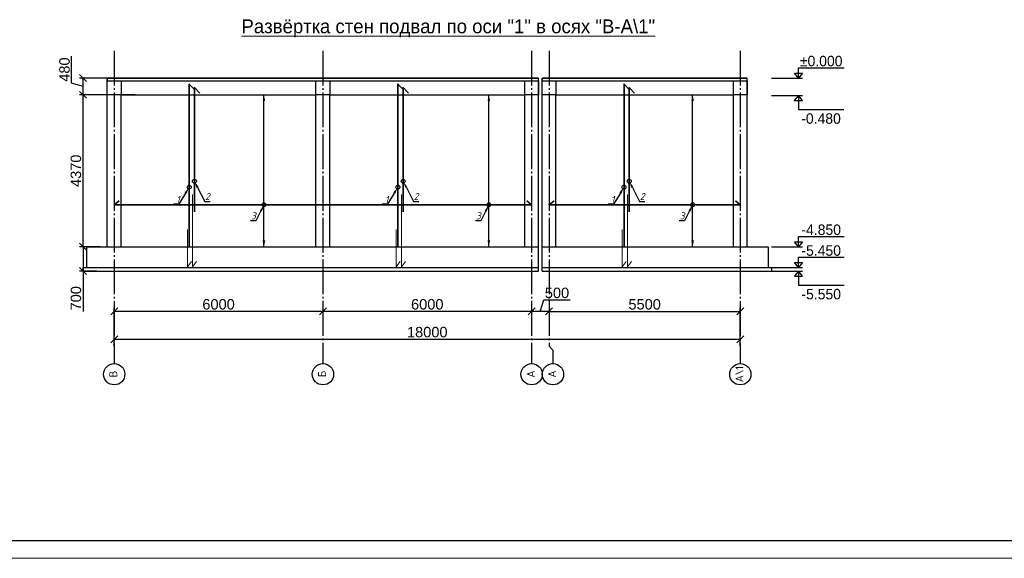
# Model space of a CAD drawing. Header units: millimetres. Extents: x -33345 to 4712671, y -3392 to 121473.
# Tile 226 of 256: x 1230331 to 1258639, y 44501 to 59991. Entities that reach past the tile are written whole.
import ezdxf
from ezdxf import colors
from ezdxf.entities.mleader import LeaderData, LeaderLine
from ezdxf.math import Vec2, Vec3

# ---------------------------------------------------------------- set-up
doc = ezdxf.new("R2010")
doc.units = ezdxf.units.MM
doc.linetypes.add('CENTER2', pattern=[28.575, 19.05, -3.175, 3.175, -3.175])
doc.linetypes.add('ГОСТ 2.303 5', pattern=[24, 20, -1.5, 1, -1.5])
doc.layers.add('00-Axes', color=1, linetype='CENTER2')
for name, color, linetype, lineweight in [('ACO-текст', 7, 'Continuous', 20), ('Lina', 7, 'Continuous', 20), ('w-Армирования', 172, 'Continuous', 30)]:
    doc.layers.add(name, color=color, linetype=linetype, lineweight=lineweight)
doc.styles.add('ISOCPEUR_1.00', font='isocpeui.ttf')
doc.styles.get("Standard").update_dxf_attribs({"font": 'arial.ttf'})
doc.styles.add('X-U-RW-01$0$StyleROMANS', font='GOTHIC.TTF')
doc.styles.add('Текст1', font='isocpeui.ttf', dxfattribs={"height": 300})
doc.dimstyles.new('ISO-25$0', dxfattribs={"dimtxt": 300, "dimasz": 200, "dimexe": 100, "dimexo": 300, "dimgap": 50, "dimtad": 1, "dimdec": 0, "dimtxsty": 'Standard', "dimblk": 'OBLIQUE', "dimcen": 250, "dimadec": 0, "dimazin": 0, "dimtfac": 1, "dimtdec": 0, "dimtmove": 0, "dimatfit": 3, "dimldrblk": 'OBLIQUE', "dimfxl": 1.25, "dimarcsym": 0})

# ---------------------------------------------------------------- blocks, each defined once
blk = doc.blocks.new('awe4tD')
at = {"layer": 'Lina', "ltscale": 10}
blk.add_lwpolyline([(-44239015, 22734378), (-44314815, 22734378), (-44314815, 22776378), (-44239015, 22776378)], close=True, dxfattribs=at)
at = {"layer": 'Lina', "lineweight": 30, "ltscale": 10}
blk.add_lwpolyline([(-44239515, 22734878), (-44312815, 22734878), (-44312815, 22775878), (-44239515, 22775878)], close=True, dxfattribs=at)
blk = doc.blocks.new('_Oblique')
at = {"color": 0, "linetype": 'ByBlock', "lineweight": -2}
blk.add_line((-0.5, -0.5), (0.5, 0.5), dxfattribs=at)
blk = doc.blocks.new('*D1688')
at = {"color": 0, "lineweight": -2, "transparency": 16777216}
for p, q in [((1239049, 51901), (1239049, 51701)), ((1245049, 51901), (1245049, 51701)), ((1245049, 51601), (1239049, 51601))]:
    blk.add_line(p, q, dxfattribs=at)
at = {"layer": 'Defpoints', "color": 0, "transparency": 16777216}
for p in [(1239049, 51601), (1239049, 51601), (1245049, 51601)]:
    blk.add_point(p, dxfattribs=at)
at = {"color": 0, "lineweight": -2, "transparency": 16777216, "xscale": 200, "yscale": 200, "zscale": 200, "rotation": 180}
blk.add_blockref('_Oblique', (1239049, 51601), dxfattribs=at)
at = {"color": 0, "lineweight": -2, "transparency": 16777216, "xscale": 200, "yscale": 200, "zscale": 200}
blk.add_blockref('_Oblique', (1245049, 51601), dxfattribs=at)
at = {"color": 0, "lineweight": 0, "transparency": 16777216, "insert": (1242049, 51804), "char_height": 300, "attachment_point": 5}
blk.add_mtext('6000', dxfattribs=at)
blk = doc.blocks.new('*D2987')
at = {"color": 0, "lineweight": -2, "transparency": 16777216}
for p, q in [((1239049, 51901), (1239049, 51701)), ((1233049, 50610), (1233049, 51701)), ((1239049, 51601), (1233049, 51601))]:
    blk.add_line(p, q, dxfattribs=at)
at = {"layer": 'Defpoints', "color": 0, "transparency": 16777216}
for p in [(1233049, 51601), (1239049, 51601), (1233049, 50310)]:
    blk.add_point(p, dxfattribs=at)
at = {"color": 0, "lineweight": -2, "transparency": 16777216, "xscale": 200, "yscale": 200, "zscale": 200, "rotation": 180}
blk.add_blockref('_Oblique', (1233049, 51601), dxfattribs=at)
at = {"color": 0, "lineweight": -2, "transparency": 16777216, "xscale": 200, "yscale": 200, "zscale": 200}
blk.add_blockref('_Oblique', (1239049, 51601), dxfattribs=at)
at = {"color": 0, "lineweight": 0, "transparency": 16777216, "insert": (1236049, 51804), "char_height": 300, "attachment_point": 5}
blk.add_mtext('6000', dxfattribs=at)
blk = doc.blocks.new('*D1689')
at = {"color": 0, "lineweight": -2, "transparency": 16777216}
for p, q in [((1233049, 51101), (1233049, 50901)), ((1251049, 51101), (1251049, 50901)), ((1233049, 50801), (1251049, 50801))]:
    blk.add_line(p, q, dxfattribs=at)
at = {"layer": 'Defpoints', "color": 0, "transparency": 16777216}
for p in [(1233049, 50801), (1251049, 50801), (1251049, 50801)]:
    blk.add_point(p, dxfattribs=at)
at = {"color": 0, "lineweight": -2, "transparency": 16777216, "xscale": 200, "yscale": 200, "zscale": 200, "rotation": 180}
blk.add_blockref('_Oblique', (1233049, 50801), dxfattribs=at)
at = {"color": 0, "lineweight": -2, "transparency": 16777216, "xscale": 200, "yscale": 200, "zscale": 200}
blk.add_blockref('_Oblique', (1251049, 50801), dxfattribs=at)
at = {"color": 0, "lineweight": 0, "transparency": 16777216, "insert": (1242049, 51004), "char_height": 300, "attachment_point": 5}
blk.add_mtext('18000', dxfattribs=at)
blk = doc.blocks.new('*D2988')
at = {"color": 0, "lineweight": -2, "transparency": 16777216}
for p, q in [((1245549, 51901), (1245549, 51701)), ((1245549, 51601), (1251049, 51601)), ((1251049, 50610), (1251049, 51701))]:
    blk.add_line(p, q, dxfattribs=at)
at = {"layer": 'Defpoints', "color": 0, "transparency": 16777216}
for p in [(1245549, 51601), (1251049, 51601), (1251049, 50310)]:
    blk.add_point(p, dxfattribs=at)
at = {"color": 0, "lineweight": -2, "transparency": 16777216, "xscale": 200, "yscale": 200, "zscale": 200, "rotation": 180}
blk.add_blockref('_Oblique', (1245549, 51601), dxfattribs=at)
at = {"color": 0, "lineweight": -2, "transparency": 16777216, "xscale": 200, "yscale": 200, "zscale": 200}
blk.add_blockref('_Oblique', (1251049, 51601), dxfattribs=at)
at = {"color": 0, "lineweight": 0, "transparency": 16777216, "insert": (1248299, 51804), "char_height": 300, "attachment_point": 5}
blk.add_mtext('5500', dxfattribs=at)
blk = doc.blocks.new('*D1690')
at = {"color": 0, "lineweight": -2, "transparency": 16777216}
for p, q in [((1245049, 51902), (1245049, 51702)), ((1245299, 51602), (1245398, 51930)), ((1245398, 51930), (1246160, 51930)), ((1245549, 51901), (1245549, 51702)), ((1245549, 51602), (1245049, 51602))]:
    blk.add_line(p, q, dxfattribs=at)
at = {"layer": 'Defpoints', "color": 0, "transparency": 16777216}
for p in [(1245049, 51602), (1245049, 51602), (1245549, 51601)]:
    blk.add_point(p, dxfattribs=at)
at = {"color": 0, "lineweight": -2, "transparency": 16777216, "xscale": 200, "yscale": 200, "zscale": 200, "rotation": 180}
blk.add_blockref('_Oblique', (1245049, 51602), dxfattribs=at)
at = {"color": 0, "lineweight": -2, "transparency": 16777216, "xscale": 200, "yscale": 200, "zscale": 200}
blk.add_blockref('_Oblique', (1245549, 51602), dxfattribs=at)
at = {"color": 0, "lineweight": 0, "transparency": 16777216, "insert": (1245779, 52133), "char_height": 300, "attachment_point": 5}
blk.add_mtext('500', dxfattribs=at)
blk = doc.blocks.new('*D1691')
at = {"color": 0, "lineweight": -2, "transparency": 16777216}
for p, q in [((1232649, 53460), (1232052, 53460)), ((1232152, 53460), (1232152, 52760)), ((1232549, 52760), (1232052, 52760)), ((1232152, 52760), (1232152, 51599))]:
    blk.add_line(p, q, dxfattribs=at)
at = {"layer": 'Defpoints', "color": 0, "transparency": 16777216}
for p in [(1232152, 53460), (1232949, 53460), (1232849, 52760)]:
    blk.add_point(p, dxfattribs=at)
at = {"color": 0, "lineweight": -2, "transparency": 16777216, "xscale": 200, "yscale": 200, "zscale": 200}
for p, rotation in [((1232152, 53460), 90), ((1232152, 52760), 270)]:
    blk.add_blockref('_Oblique', p, dxfattribs=dict(at, rotation=rotation))
at = {"color": 0, "transparency": 16777216, "insert": (1231949, 51979), "char_height": 300, "attachment_point": 5, "rotation": 90}
blk.add_mtext('700', dxfattribs=at)
blk = doc.blocks.new('*D1692')
at = {"color": 0, "lineweight": -2, "transparency": 16777216}
for p, q in [((1233649, 57830), (1232052, 57830)), ((1232152, 53460), (1232152, 57830)), ((1232649, 53460), (1232052, 53460))]:
    blk.add_line(p, q, dxfattribs=at)
at = {"layer": 'Defpoints', "color": 0, "transparency": 16777216}
for p in [(1232152, 57830), (1233949, 57830), (1232949, 53460)]:
    blk.add_point(p, dxfattribs=at)
at = {"color": 0, "lineweight": -2, "transparency": 16777216, "xscale": 200, "yscale": 200, "zscale": 200}
for p, rotation in [((1232152, 57830), 90), ((1232152, 53460), 270)]:
    blk.add_blockref('_Oblique', p, dxfattribs=dict(at, rotation=rotation))
at = {"color": 0, "transparency": 16777216, "insert": (1231949, 55645), "char_height": 300, "attachment_point": 5, "rotation": 90}
blk.add_mtext('4370', dxfattribs=at)
blk = doc.blocks.new('*D1693')
at = {"color": 0, "lineweight": -2, "transparency": 16777216}
for p, q in [((1231824, 58169), (1231824, 58943)), ((1232152, 58070), (1231824, 58169)), ((1233249, 58310), (1232052, 58310)), ((1232152, 57830), (1232152, 58310)), ((1233649, 57830), (1232052, 57830))]:
    blk.add_line(p, q, dxfattribs=at)
at = {"layer": 'Defpoints', "color": 0, "transparency": 16777216}
for p in [(1232152, 58310), (1233549, 58310), (1233949, 57830)]:
    blk.add_point(p, dxfattribs=at)
at = {"color": 0, "lineweight": -2, "transparency": 16777216, "xscale": 200, "yscale": 200, "zscale": 200}
for p, rotation in [((1232152, 58310), 90), ((1232152, 57830), 270)]:
    blk.add_blockref('_Oblique', p, dxfattribs=dict(at, rotation=rotation))
at = {"color": 0, "transparency": 16777216, "insert": (1231621, 58556), "char_height": 300, "attachment_point": 5, "rotation": 90}
blk.add_mtext('480', dxfattribs=at)

msp = doc.modelspace()

# ---------------------------------------------------------------- linework, layer by layer
at = {"color": 177, "lineweight": 30, "true_color": 0x293189}
for p, q in [((1232849.45, 53460.417), (1232849.45, 58310.417)), ((1232849.45, 58310.417), (1245249.45, 58310.417)), ((1245249.45, 52760.417), (1245249.45, 58310.417)), ((1245349.45, 52760.417), (1245349.45, 58310.417)), ((1245349.45, 58310.417), (1251249.45, 58310.417)), ((1251249.45, 53460.417), (1251249.45, 58310.417)), ((1233249.45, 53460.417), (1233249.45, 57830.417)), ((1233249.45, 57830.417), (1238849.45, 57830.417)), ((1238849.45, 53460.417), (1238849.45, 57830.417)), ((1239249.45, 53460.417), (1239249.45, 57830.417)), ((1239249.45, 57830.417), (1244849.45, 57830.417)), ((1244849.45, 53460.417), (1244849.45, 57830.417)), ((1245749.45, 53460.417), (1245749.45, 57830.417)), ((1245749.45, 57830.417), (1250849.45, 57830.417)), ((1250849.45, 53460.417), (1250849.45, 57830.417)), ((1232249.45, 53460.417), (1245249.45, 53460.417)), ((1232249.45, 53460.417), (1232249.45, 52860.417)), ((1245349.45, 53460.417), (1251849.45, 53460.417)), ((1251849.45, 53460.417), (1251849.45, 52860.417)), ((1232149.45, 52860.417), (1245249.45, 52860.417)), ((1232149.45, 52860.417), (1232149.45, 52760.417)), ((1232149.45, 52760.417), (1245249.45, 52760.417)), ((1245349.45, 52860.417), (1251949.45, 52860.417)), ((1245349.45, 52760.417), (1251949.45, 52760.417)), ((1251949.45, 52860.417), (1251949.45, 52760.417))]:
    msp.add_line(p, q, dxfattribs=at)
at = {"linetype": 'Continuous', "ltscale": 3}
for p, q in [((1237353.534, 53460.417), (1237353.534, 57830.417)), ((1243819.416, 53460.417), (1243819.416, 57830.417)), ((1249678.581, 53460.417), (1249678.581, 57830.417))]:
    msp.add_line(p, q, dxfattribs=at)
at = {"color": 1, "ltscale": 4}
for points in [[(1252723.654, 58310.417), (1252605.697, 58453.986), (1252841.612, 58453.986), (1252723.654, 58310.417), (1252723.654, 58610.417), (1254033.347, 58610.417)], [(1251949.45, 58310.417), (1252841.612, 58310.417)], [(1251944.881, 57810.417), (1252837.043, 57810.417)], [(1252719.086, 57810.417), (1252601.128, 57666.848), (1252837.043, 57666.848), (1252719.086, 57810.417), (1252719.086, 57410.417), (1254028.778, 57410.417)], [(1252723.654, 53460.417), (1252605.697, 53603.986), (1252841.612, 53603.986), (1252723.654, 53460.417), (1252723.654, 53760.417), (1254033.347, 53760.417)], [(1251949.45, 53460.417), (1252841.612, 53460.417)], [(1252723.654, 52860.417), (1252605.697, 53003.986), (1252841.612, 53003.986), (1252723.654, 52860.417), (1252723.654, 53160.417), (1254033.347, 53160.417)], [(1251949.45, 52860.417), (1252841.612, 52860.417)], [(1251949.45, 52760.417), (1252841.612, 52760.417)], [(1252723.654, 52760.417), (1252605.697, 52616.848), (1252841.612, 52616.848), (1252723.654, 52760.417), (1252723.654, 52360.417), (1254033.347, 52360.417)]]:
    msp.add_lwpolyline(points, dxfattribs=at)
at = {"color": 177, "lineweight": 30, "true_color": 0x293189}
for points in [[(1232849.45, 58230.417), (1245249.45, 58230.417), (1245249.45, 58310.417), (1232849.45, 58310.417)], [(1245349.45, 58230.417), (1251249.45, 58230.417), (1251249.45, 58310.417), (1245349.45, 58310.417)]]:
    msp.add_lwpolyline(points, close=True, dxfattribs=at)
at = {"color": 6, "lineweight": 30, "ltscale": 10}
for points in [[(1232849.45, 58230.417), (1233249.45, 58230.417), (1233249.45, 57830.417), (1232849.45, 57830.417)], [(1238849.45, 58230.417), (1239249.45, 58230.417), (1239249.45, 57830.417), (1238849.45, 57830.417)], [(1244849.45, 58230.417), (1245249.45, 58230.417), (1245249.45, 57830.417), (1244849.45, 57830.417)], [(1245349.45, 58230.417), (1245749.45, 58230.417), (1245749.45, 57830.417), (1245349.45, 57830.417)], [(1250849.45, 58230.417), (1251249.45, 58230.417), (1251249.45, 57830.417), (1250849.45, 57830.417)]]:
    msp.add_lwpolyline(points, close=True, dxfattribs=at)
at = {"linetype": 'Continuous', "ltscale": 3}
for centre in [(1235205.316, 55176.41), (1235355.86, 55343.839), (1241205.316, 55176.41), (1241355.86, 55343.839), (1247705.316, 55176.41), (1247855.86, 55343.839), (1237353.534, 54667.659), (1243819.416, 54667.659), (1249678.581, 54667.659)]:
    msp.add_circle(centre, 56.25, dxfattribs=at)
for points in [[(1237353.534, 57830.417), (1237315.825, 57648.231), (1237391.242, 57648.231)], [(1243819.416, 57830.417), (1243781.708, 57648.231), (1243857.125, 57648.231)], [(1249678.581, 57830.417), (1249640.873, 57648.231), (1249716.29, 57648.231)], [(1237353.534, 53460.417), (1237315.825, 53642.602), (1237391.242, 53642.602)], [(1243819.416, 53460.417), (1243781.708, 53642.602), (1243857.125, 53642.602)], [(1249678.581, 53460.417), (1249640.873, 53642.602), (1249716.29, 53642.602)]]:
    msp.add_solid(points, dxfattribs=at)
at = {"layer": '00-Axes', "color": 251, "linetype": 'ГОСТ 2.303 5', "ltscale": 50, "true_color": 0x636466}
for points in [[(1233049.45, 59096.784), (1233049.45, 50100.672)], [(1239049.45, 59096.784), (1239049.45, 50100.672)], [(1245049.45, 59096.784), (1245049.45, 50100.672)], [(1245549.45, 59096.784), (1245549.45, 50601.246), (1245661.371, 50491.491), (1245661.371, 50100.672)], [(1251049.45, 59096.784), (1251049.45, 50100.672)]]:
    msp.add_lwpolyline(points, dxfattribs=at)
at = {"layer": '00-Axes', "color": 219, "linetype": 'ByBlock', "ltscale": 100, "true_color": 0x642165}
for centre in [(1233049.45, 49794.712), (1239049.45, 49794.712), (1245049.45, 49794.712), (1245661.371, 49794.712), (1251049.45, 49794.712)]:
    msp.add_circle(centre, 305.96, dxfattribs=at)
at = {"layer": 'w-Армирования', "color": 0, "lineweight": 35, "ltscale": 100}
for points in [[(1235205.316, 53460.417), (1235205.316, 58139.234), (1235358.094, 57980.934)], [(1235355.86, 54460.417), (1235355.86, 58039.234), (1235508.637, 57880.934)], [(1241205.316, 53460.417), (1241205.316, 58139.234), (1241358.094, 57980.934)], [(1241355.86, 54460.417), (1241355.86, 58039.234), (1241508.637, 57880.934)], [(1247705.316, 53460.417), (1247705.316, 58139.234), (1247858.094, 57980.934)], [(1247855.86, 54460.417), (1247855.86, 58039.234), (1248008.637, 57880.934)], [(1244915.694, 54781.688), (1245049.45, 54667.718), (1233049.45, 54667.628), (1233195.657, 54783.006)], [(1250915.694, 54781.688), (1251049.45, 54667.718), (1245549.45, 54667.628), (1245695.657, 54783.006)]]:
    msp.add_lwpolyline(points, dxfattribs=at)
at = {"layer": 'w-Армирования', "lineweight": 0, "ltscale": 100}
for points in [[(1235303.691, 54960.417), (1235303.691, 52888.093), (1235419.069, 53034.3)], [(1241303.691, 54960.417), (1241303.691, 52888.093), (1241419.069, 53034.3)], [(1247803.691, 54960.417), (1247803.691, 52888.093), (1247919.069, 53034.3)], [(1235153.148, 53960.417), (1235153.148, 52888.093), (1235268.526, 53034.3)], [(1241153.148, 53960.417), (1241153.148, 52888.093), (1241268.526, 53034.3)], [(1247653.148, 53960.417), (1247653.148, 52888.093), (1247768.526, 53034.3)]]:
    msp.add_lwpolyline(points, dxfattribs=at)

# ---------------------------------------------------------------- block references
msp.add_blockref('awe4tD', (45517406.511, -22689876.566))

# ---------------------------------------------------------------- texts
at = {"ltscale": 4, "char_height": 300, "attachment_point": 5, "style": 'X-U-RW-01$0$StyleROMANS'}
for s, insert in [('%%P0.000', (1253374.762, 58799.28)), ('-0.480', (1253370.193, 57146.628)), ('-4.850', (1253374.762, 53949.28)), ('-5.450', (1253374.762, 53349.28)), ('-5.550', (1253374.762, 52096.628))]:
    msp.add_mtext(s, dxfattribs=dict(at, insert=insert))
at = {"layer": '00-Axes', "color": 219, "linetype": 'ByBlock', "ltscale": 100, "true_color": 0x642165, "char_height": 226.05869, "attachment_point": 1, "rotation": 90, "style": 'ISOCPEUR_1.00'}
for s, insert in [('\\pxqc;{\\fISOCPEUR|b0|i0|c204|p34;В}', (1232909.645, 49413.546)), ('\\pxqc;{\\fISOCPEUR|b0|i0|c204|p34;Б}', (1238909.645, 49413.546)), ('\\pxqc;{\\fISOCPEUR|b0|i0|c204|p34;А}', (1244909.645, 49413.546)), ('\\pxqc;{\\fISOCPEUR|b0|i0|c204|p34;А}', (1245521.566, 49413.546)), ('\\pxqc;{\\fISOCPEUR|b0|i0|c204|p34;А\\\\1}', (1250909.645, 49413.546))]:
    msp.add_mtext_dynamic_manual_height_columns(s, width=772.47909, gutter_width=706.433, heights=[0], dxfattribs=dict(at, insert=insert))
at = {"layer": 'ACO-текст', "insert": (1242652.757, 59739.748), "char_height": 400, "width": 15252.33748, "attachment_point": 5, "line_spacing_factor": 0.9, "style": 'X-U-RW-01$0$StyleROMANS'}
msp.add_mtext('\\pxt22;{\\L\\C0;Развёртка стен подвал по оси "1" в осях "В-А\\\\1"}', dxfattribs=at)

# ---------------------------------------------------------------- dimensions: what is measured, and where the dimension line sits
for base, p1, p2, picture, middle in [((1232152.059, 58310.417), (1233949.45, 57830.417), (1233549.45, 58310.417), '*D1693', (1231620.715, 58218.868)), ((1232152.059, 57830.417), (1232949.45, 53460.417), (1233949.45, 57830.417), '*D1692', (1231948.785, 55645.417))]:
    dim = msp.add_linear_dim(base=base, p1=p1, p2=p2, angle=90, dimstyle='ISO-25$0', override={"dimtmove": 1})
    dim.commit()
    dim.dimension.update_dxf_attribs({"geometry": picture, "text_midpoint": middle})
dim = msp.add_linear_dim(base=(1232152.059, 53460.417), p1=(1232849.45, 52760.417), p2=(1232949.45, 53460.417), angle=90, dimstyle='ISO-25$0')
dim.commit()
dim.dimension.update_dxf_attribs({"geometry": '*D1691', "text_midpoint": (1232152.059, 51979.133), "dimtype": 160})
at = {"color": 18, "lineweight": 0, "true_color": 0x000000}
for base, p1, p2, picture, middle in [((1245049.45, 51601.922), (1245549.45, 51600.672), (1245049.45, 51601.922), '*D1690', (1245447.902, 52133.266)), ((1233049.45, 51600.672), (1239049.45, 51600.672), (1233049.45, 50309.56), '*D2987', (1236049.45, 51803.844))]:
    dim = msp.add_linear_dim(base=base, p1=p1, p2=p2, angle=180, dimstyle='ISO-25$0', override={"dimtmove": 1}, dxfattribs=at)
    dim.commit()
    dim.dimension.update_dxf_attribs({"geometry": picture, "text_midpoint": middle})
for base, p1, p2, picture, middle in [((1239049.45, 51600.672), (1245049.45, 51600.672), (1239049.45, 51600.672), '*D1688', (1242049.45, 51803.844)), ((1251049.45, 51600.672), (1245549.45, 51600.672), (1251049.45, 50309.56), '*D2988', (1248299.45, 51803.844)), ((1251049.45, 50800.672), (1233049.45, 50800.672), (1251049.45, 50800.672), '*D1689', (1242049.45, 51003.844))]:
    dim = msp.add_linear_dim(base=base, p1=p1, p2=p2, angle=180, dimstyle='ISO-25$0', dxfattribs=at)
    dim.commit()
    dim.dimension.update_dxf_attribs({"geometry": picture, "text_midpoint": middle})

# ---------------------------------------------------------------- leaders
at = {"color": 244, "lineweight": 25, "true_color": 0x991b1e}
ml = msp.add_multileader_mtext('Standard', dxfattribs=at)
ml.set_content('2', color=(153, 27, 30), style='Текст1')
ml.set_leader_properties()
ml.build(insert=Vec2(0, 0))
ml.multileader.update_dxf_attribs({"text_left_attachment_type": 6, "text_right_attachment_type": 6, "dogleg_length": 0.36, "arrow_head_size": 200})
ctx = ml.context
ctx.base_point, ctx.char_height, ctx.arrow_head_size, ctx.plane_origin = Vec3(1235653.87, 54766.514), 200, 200, Vec3(1234933.365, 54974.204)
ctx.left_attachment, ctx.right_attachment, ctx.text_align_type = 6, 6, 2
notes = []
notes.append((ctx, [(1, (1, 1, 0), (1235653.51, 54766.514), (1, 0), 0.36, [(0, [(1235355.86, 55343.839)], 0, [])])]))
ctx.mtext.insert, ctx.mtext.alignment, ctx.mtext.flow_direction = Vec3(1235797.839, 55006.514), 3, 5
ml = msp.add_multileader_mtext('Standard', dxfattribs=at)
ml.set_content('2', color=(153, 27, 30), style='Текст1')
ml.set_leader_properties()
ml.build(insert=Vec2(0, 0))
ml.multileader.update_dxf_attribs({"text_left_attachment_type": 6, "text_right_attachment_type": 6, "dogleg_length": 0.36, "arrow_head_size": 200})
ctx = ml.context
ctx.base_point, ctx.char_height, ctx.arrow_head_size, ctx.plane_origin = Vec3(1241653.87, 54766.514), 200, 200, Vec3(1240933.365, 54974.204)
ctx.left_attachment, ctx.right_attachment, ctx.text_align_type = 6, 6, 2
notes.append((ctx, [(1, (1, 1, 0), (1241653.51, 54766.514), (1, 0), 0.36, [(0, [(1241355.86, 55343.839)], 0, [])])]))
ctx.mtext.insert, ctx.mtext.alignment, ctx.mtext.flow_direction = Vec3(1241797.839, 55006.514), 3, 5
ml = msp.add_multileader_mtext('Standard', dxfattribs=at)
ml.set_content('2', color=(153, 27, 30), style='Текст1')
ml.set_leader_properties()
ml.build(insert=Vec2(0, 0))
ml.multileader.update_dxf_attribs({"text_left_attachment_type": 6, "text_right_attachment_type": 6, "dogleg_length": 0.36, "arrow_head_size": 200})
ctx = ml.context
ctx.base_point, ctx.char_height, ctx.arrow_head_size, ctx.plane_origin = Vec3(1248153.87, 54766.514), 200, 200, Vec3(1247433.365, 54974.204)
ctx.left_attachment, ctx.right_attachment, ctx.text_align_type = 6, 6, 2
notes.append((ctx, [(1, (1, 1, 0), (1248153.51, 54766.514), (1, 0), 0.36, [(0, [(1247855.86, 55343.839)], 0, [])])]))
ctx.mtext.insert, ctx.mtext.alignment, ctx.mtext.flow_direction = Vec3(1248297.839, 55006.514), 3, 5
ml = msp.add_multileader_mtext('Standard', dxfattribs=at)
ml.set_content('1', color=(153, 27, 30), style='Текст1')
ml.set_leader_properties()
ml.build(insert=Vec2(0, 0))
ml.multileader.update_dxf_attribs({"text_left_attachment_type": 6, "text_right_attachment_type": 6, "dogleg_length": 0.36, "arrow_head_size": 200})
ctx = ml.context
ctx.base_point, ctx.char_height, ctx.arrow_head_size, ctx.plane_origin = Vec3(1234830.73, 54683.275), 200, 200, Vec3(1235627.811, 55546.045)
ctx.left_attachment, ctx.right_attachment = 6, 6
notes.append((ctx, [(1, (1, 1, 0), (1234907.666, 54683.275), (-1, 0), 0.36, [(0, [(1235205.316, 55176.41)], 0, [])])]))
ctx.mtext.insert, ctx.mtext.flow_direction = Vec3(1234832.73, 54923.275), 5
ml = msp.add_multileader_mtext('Standard', dxfattribs=at)
ml.set_content('1', color=(153, 27, 30), style='Текст1')
ml.set_leader_properties()
ml.build(insert=Vec2(0, 0))
ml.multileader.update_dxf_attribs({"text_left_attachment_type": 6, "text_right_attachment_type": 6, "dogleg_length": 0.36, "arrow_head_size": 200})
ctx = ml.context
ctx.base_point, ctx.char_height, ctx.arrow_head_size, ctx.plane_origin = Vec3(1240830.73, 54683.275), 200, 200, Vec3(1241627.811, 55546.045)
ctx.left_attachment, ctx.right_attachment = 6, 6
notes.append((ctx, [(1, (1, 1, 0), (1240907.666, 54683.275), (-1, 0), 0.36, [(0, [(1241205.316, 55176.41)], 0, [])])]))
ctx.mtext.insert, ctx.mtext.flow_direction = Vec3(1240832.73, 54923.275), 5
ml = msp.add_multileader_mtext('Standard', dxfattribs=at)
ml.set_content('1', color=(153, 27, 30), style='Текст1')
ml.set_leader_properties()
ml.build(insert=Vec2(0, 0))
ml.multileader.update_dxf_attribs({"text_left_attachment_type": 6, "text_right_attachment_type": 6, "dogleg_length": 0.36, "arrow_head_size": 200})
ctx = ml.context
ctx.base_point, ctx.char_height, ctx.arrow_head_size, ctx.plane_origin = Vec3(1247330.73, 54683.275), 200, 200, Vec3(1248127.811, 55546.045)
ctx.left_attachment, ctx.right_attachment = 6, 6
notes.append((ctx, [(1, (1, 1, 0), (1247407.666, 54683.275), (-1, 0), 0.36, [(0, [(1247705.316, 55176.41)], 0, [])])]))
ctx.mtext.insert, ctx.mtext.flow_direction = Vec3(1247332.73, 54923.275), 5
at = {"lineweight": 25}
ml = msp.add_multileader_mtext('Standard', dxfattribs=at)
ml.set_content('3', color=256, style='Текст1')
ml.set_leader_properties()
ml.build(insert=Vec2(0, 0))
ml.multileader.update_dxf_attribs({"text_left_attachment_type": 6, "text_right_attachment_type": 6, "dogleg_length": 0.36, "arrow_head_size": 200})
ctx = ml.context
ctx.base_point, ctx.char_height, ctx.arrow_head_size, ctx.plane_origin = Vec3(1236976.716, 54208.634), 200, 200, Vec3(1237131.31, 55270.301)
ctx.left_attachment, ctx.right_attachment, ctx.text_align_type = 6, 6, 2
notes.append((ctx, [(0, (1, 1, 0), (1237122.894, 54208.634), (-1, 0), 0.36, [(0, [(1237355.327, 54667.661)], 0, [])])]))
ctx.mtext.insert, ctx.mtext.alignment, ctx.mtext.flow_direction = Vec3(1237120.534, 54448.634), 3, 5
ml = msp.add_multileader_mtext('Standard', dxfattribs=at)
ml.set_content('3', color=256, style='Текст1')
ml.set_leader_properties()
ml.build(insert=Vec2(0, 0))
ml.multileader.update_dxf_attribs({"text_left_attachment_type": 6, "text_right_attachment_type": 6, "dogleg_length": 0.36, "arrow_head_size": 200})
ctx = ml.context
ctx.base_point, ctx.char_height, ctx.arrow_head_size, ctx.plane_origin = Vec3(1243442.598, 54208.634), 200, 200, Vec3(1243597.192, 55270.301)
ctx.left_attachment, ctx.right_attachment, ctx.text_align_type = 6, 6, 2
notes.append((ctx, [(0, (1, 1, 0), (1243588.777, 54208.634), (-1, 0), 0.36, [(0, [(1243821.21, 54667.661)], 0, [])])]))
ctx.mtext.insert, ctx.mtext.alignment, ctx.mtext.flow_direction = Vec3(1243586.417, 54448.634), 3, 5
ml = msp.add_multileader_mtext('Standard', dxfattribs=at)
ml.set_content('3', color=256, style='Текст1')
ml.set_leader_properties()
ml.build(insert=Vec2(0, 0))
ml.multileader.update_dxf_attribs({"text_left_attachment_type": 6, "text_right_attachment_type": 6, "dogleg_length": 0.36, "arrow_head_size": 200})
ctx = ml.context
ctx.base_point, ctx.char_height, ctx.arrow_head_size, ctx.plane_origin = Vec3(1249301.763, 54208.634), 200, 200, Vec3(1249456.357, 55270.301)
ctx.left_attachment, ctx.right_attachment, ctx.text_align_type = 6, 6, 2
notes.append((ctx, [(0, (1, 1, 0), (1249447.941, 54208.634), (-1, 0), 0.36, [(0, [(1249680.375, 54667.661)], 0, [])])]))
ctx.mtext.insert, ctx.mtext.alignment, ctx.mtext.flow_direction = Vec3(1249445.581, 54448.634), 3, 5
for ctx, leaders in notes:
    for number, flags, end, landing, length, lines in leaders:
        leader = LeaderData()
        leader.index, (leader.has_last_leader_line, leader.has_dogleg_vector, leader.attachment_direction) = number, flags
        leader.last_leader_point, leader.dogleg_vector, leader.dogleg_length = Vec3(end), Vec3(landing), length
        for number, points, colour, breaks in lines:
            line = LeaderLine()
            line.index, line.vertices, line.color, line.breaks = number, Vec3.list(points), colors.encode_raw_color(colour), breaks
            leader.lines.append(line)
        ctx.leaders.append(leader)

doc.saveas('drawing.dxf')
